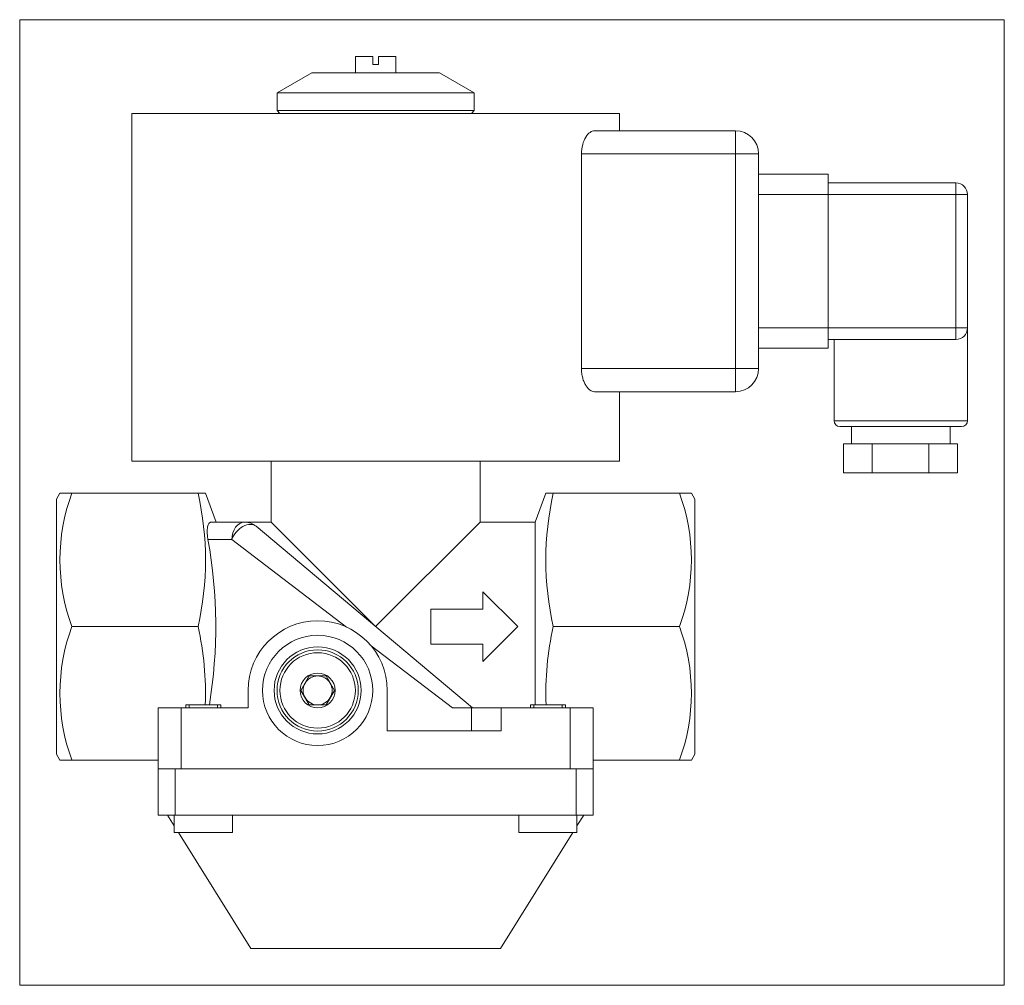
# Model space of a CAD drawing. Extents: x 2.32 to 9, y 0.94 to 7.5.
import ezdxf
from ezdxf.xclip import XClip

# ---------------------------------------------------------------- set-up
doc = ezdxf.new("R2010")
doc.units = 0
doc.header["$MEASUREMENT"] = 0
doc.header["$XCLIPFRAME"] = 2
doc.linetypes.add('HIDDEN2', pattern=[0.1875, 0.125, -0.0625])
doc.layers.get('0').update_dxf_attribs({"linetype": 'CONTINUOUS'})
for name, color, linetype in [('CEWKA_25B', 7, 'CONTINUOUS'), ('W-008_WKRĘT_M4X1', 7, 'CONTINUOUS'), ('WA_007_01_00_007', 7, 'CONTINUOUS'), ('WA_031_01_00_009', 7, 'CONTINUOUS'), ('WA_031_01_00_011', 7, 'CONTINUOUS'), ('WA_136_01_00_001', 7, 'CONTINUOUS'), ('WA_137_01_01', 7, 'CONTINUOUS'), ('Ś-008IMBUSM6X16', 7, 'CONTINUOUS')]:
    doc.layers.add(name, color=color, linetype=linetype)

# ---------------------------------------------------------------- blocks, each defined once
blk = doc.blocks.new('SE1')
at = {"layer": 'CEWKA_25B', "color": 7, "linetype": 'CONTINUOUS', "lineweight": 0}
for p, q in [((3.078, 6.8611), (6.3851, 6.8611)), ((3.078, 6.8611), (3.078, 4.4989)), ((6.3851, 6.743), (6.3851, 6.8611)), ((6.2161, 6.743), (7.1725, 6.743)), ((7.1725, 6.743), (7.1725, 6.5855)), ((7.1725, 6.5855), (6.1278, 6.5855)), ((6.1278, 5.1288), (6.1278, 6.5855)), ((7.1725, 5.1288), (7.1725, 6.5855)), ((7.33, 6.5855), (7.1725, 6.5855)), ((7.33, 6.5855), (7.33, 5.1288)), ((7.33, 6.4477), (7.8024, 6.4477)), ((7.8024, 6.4477), (7.8024, 6.3099)), ((7.8024, 6.3886), (8.6686, 6.3886)), ((8.6686, 6.3886), (8.6686, 6.3099)), ((7.8024, 6.3099), (7.33, 6.3099)), ((8.6686, 6.3099), (7.8024, 6.3099)), ((7.8024, 5.4044), (7.8024, 6.3099)), ((8.6686, 5.4044), (8.6686, 6.3099)), ((8.7473, 6.3099), (8.6686, 6.3099)), ((8.7473, 6.3099), (8.7473, 5.4044)), ((7.33, 5.4044), (7.8024, 5.4044)), ((7.8024, 5.4044), (7.8024, 5.2666)), ((7.8024, 5.4044), (8.6686, 5.4044)), ((8.7473, 5.4044), (8.6686, 5.4044)), ((8.6686, 5.4044), (8.6686, 5.3256)), ((8.7473, 4.7745), (8.7473, 5.4044)), ((8.2946, 5.3256), (7.8024, 5.3256)), ((7.8418, 5.3256), (7.8418, 4.7745)), ((8.6686, 5.3256), (8.2946, 5.3256)), ((7.8024, 5.2666), (7.33, 5.2666)), ((6.1278, 5.1288), (7.1725, 5.1288)), ((7.33, 5.1288), (7.1725, 5.1288)), ((7.1725, 5.1288), (7.1725, 4.9713)), ((7.1725, 4.9713), (6.2161, 4.9713)), ((6.3851, 4.4989), (6.3851, 4.9713)), ((7.8418, 4.7745), (8.7473, 4.7745)), ((7.8812, 4.7351), (8.7079, 4.7351)), ((7.9599, 4.7351), (7.9599, 4.617)), ((8.6292, 4.617), (8.6292, 4.7351)), ((8.0996, 4.617), (7.9064, 4.617)), ((7.9064, 4.4201), (7.9064, 4.617)), ((8.0996, 4.4201), (8.0996, 4.617)), ((8.2946, 4.617), (8.0996, 4.617)), ((8.486, 4.617), (8.2946, 4.617)), ((8.486, 4.4201), (8.486, 4.617)), ((8.5671, 4.617), (8.486, 4.617)), ((8.5671, 4.617), (8.599, 4.617)), ((8.6792, 4.617), (8.599, 4.617)), ((8.6792, 4.4201), (8.6792, 4.617)), ((3.078, 4.4989), (6.3851, 4.4989)), ((8.0996, 4.4201), (7.9064, 4.4201)), ((8.486, 4.4201), (8.0996, 4.4201)), ((8.6792, 4.4201), (8.486, 4.4201))]:
    blk.add_line(p, q, dxfattribs=at)
for centre, radius, start, end in [((7.1725, 6.5855), 0.1575, 0, 90), ((8.6686, 6.3099), 0.0787, 0, 90), ((8.6686, 5.4044), 0.0787, 270, 360), ((7.1725, 5.1288), 0.1575, 270, 360), ((7.8812, 4.7745), 0.0394, 180, 270), ((8.7079, 4.7745), 0.0394, 270, 360)]:
    blk.add_arc(centre, radius, start, end, dxfattribs=at)
for points, knots in [([(6.2161, 6.743), (6.1964, 6.743), (6.1755, 6.7282), (6.1492, 6.6859), (6.1418, 6.6691), (6.1309, 6.6295), (6.1278, 6.6079), (6.1278, 6.5855)], [0, 0, 0, 0, 0.5, 0.5, 0.75, 0.75, 1, 1, 1, 1]), ([(6.1278, 5.1288), (6.1278, 5.1176), (6.1286, 5.1067), (6.1314, 5.0853), (6.1336, 5.0748), (6.139, 5.0553), (6.1422, 5.046), (6.1496, 5.029), (6.1536, 5.0212), (6.1623, 5.0073), (6.1669, 5.001), (6.1764, 4.9904), (6.1813, 4.9859), (6.1913, 4.9787), (6.1963, 4.9759), (6.2062, 4.9722), (6.2112, 4.9713), (6.2161, 4.9713)], [0, 0, 0, 0, 0.125, 0.125, 0.25, 0.25, 0.375, 0.375, 0.5, 0.5, 0.625, 0.625, 0.75, 0.75, 0.875, 0.875, 1, 1, 1, 1])]:
    blk.add_open_spline(points, degree=3, knots=knots, dxfattribs=at)
at = {"layer": 'W-008_WKRĘT_M4X1', "color": 7, "linetype": 'CONTINUOUS', "lineweight": 0}
for p, q in [((4.5938, 7.2469), (4.5938, 7.1367)), ((4.7119, 7.2469), (4.5938, 7.2469)), ((4.7119, 7.1918), (4.7119, 7.2469)), ((4.8694, 7.2469), (4.7513, 7.2469)), ((4.7513, 7.2469), (4.7513, 7.1918)), ((4.8694, 7.1367), (4.8694, 7.2469)), ((4.7513, 7.1918), (4.7119, 7.1918))]:
    blk.add_line(p, q, dxfattribs=at)
at = {"layer": 'WA_007_01_00_007', "color": 7, "linetype": 'CONTINUOUS', "lineweight": 0}
for p, q in [((4.2985, 7.1367), (4.0623, 7.0003)), ((5.1646, 7.1367), (4.2985, 7.1367)), ((5.4009, 7.0003), (5.1646, 7.1367)), ((4.0623, 7.0003), (4.0623, 6.8808)), ((5.4009, 7.0003), (4.0623, 7.0003)), ((5.4009, 6.8808), (5.4009, 7.0003)), ((4.0623, 6.8808), (4.082, 6.8611)), ((5.4009, 6.8808), (4.0623, 6.8808)), ((5.3812, 6.8611), (5.4009, 6.8808))]:
    blk.add_line(p, q, dxfattribs=at)
at = {"layer": 'WA_031_01_00_009', "color": 7, "linetype": 'CONTINUOUS', "lineweight": 0}
for p, q in [((4.2242, 2.9437), (4.281, 3.0422)), ((4.281, 3.0422), (4.3947, 3.0422)), ((4.3947, 3.0422), (4.4515, 2.9437)), ((4.281, 2.8453), (4.2242, 2.9437)), ((4.4515, 2.9437), (4.3947, 2.8453)), ((4.3947, 2.8453), (4.281, 2.8453))]:
    blk.add_line(p, q, dxfattribs=at)
for radius in [0.2756, 0.2559, 0.1181]:
    blk.add_circle((4.3379, 2.9437), radius, dxfattribs=at)
for start, end in [(90, 150), (30, 90), (150, 210), (330, 30), (210, 270), (270, 330)]:
    blk.add_arc((4.3379, 2.9437), 0.0984, start, end, dxfattribs=at)
at = {"layer": 'WA_031_01_00_011', "color": 7, "linetype": 'CONTINUOUS', "lineweight": 0}
blk.add_circle((4.3379, 2.9437), 0.2953, dxfattribs=at)
at = {"layer": 'WA_136_01_00_001', "color": 7, "linetype": 'CONTINUOUS', "lineweight": 0}
for p, q in [((3.2552, 2.4122), (3.2552, 2.0973)), ((3.2552, 2.4122), (3.2637, 2.4122)), ((3.3615, 2.4122), (3.3707, 2.4122)), ((3.3707, 2.0973), (3.3707, 2.4122)), ((3.3707, 2.4122), (6.0924, 2.4122)), ((6.0924, 2.4122), (6.0924, 2.0973)), ((6.0924, 2.4122), (6.1016, 2.4122)), ((6.1994, 2.4122), (6.2079, 2.4122)), ((6.2079, 2.0973), (6.2079, 2.4122)), ((3.3707, 2.0973), (3.2552, 2.0973)), ((3.3193, 2.0973), (3.3655, 2.0234)), ((6.0924, 2.0973), (3.3707, 2.0973)), ((6.2079, 2.0973), (6.0924, 2.0973)), ((6.0977, 2.0234), (6.1439, 2.0973)), ((3.3931, 1.9792), (3.8851, 1.1918)), ((5.578, 1.1918), (6.07, 1.9792)), ((3.8851, 1.1918), (5.578, 1.1918))]:
    blk.add_line(p, q, dxfattribs=at)
at = {"layer": 'WA_137_01_01', "color": 7, "linetype": 'CONTINUOUS', "lineweight": 0}
for p, q in [((4.0229, 4.4989), (4.0229, 4.0855)), ((5.4402, 4.0855), (5.4402, 4.4989)), ((2.5889, 4.2823), (2.5662, 4.243)), ((2.5889, 4.2823), (2.6698, 4.2823)), ((3.5263, 4.2823), (2.6698, 4.2823)), ((3.6489, 4.0855), (3.577, 4.283)), ((5.8862, 4.283), (5.8142, 4.0855)), ((5.9368, 4.2823), (5.8881, 4.2823)), ((6.7933, 4.2823), (5.9369, 4.2823)), ((6.8969, 4.243), (6.874, 4.2827)), ((2.5662, 2.5107), (2.5662, 4.243)), ((6.8969, 2.5107), (6.8969, 4.243)), ((3.6139, 4.0855), (3.844, 4.0855)), ((4.0229, 4.0855), (3.844, 4.0855)), ((4.7316, 3.3768), (4.0229, 4.0855)), ((4.7316, 3.3768), (5.4402, 4.0855)), ((5.8142, 4.0855), (5.4402, 4.0855)), ((5.8142, 2.8453), (5.8142, 4.0855)), ((3.92, 4.0578), (5.3884, 2.8256)), ((3.7553, 3.9674), (3.5934, 3.9674)), ((4.5333, 3.3739), (3.7553, 3.9674)), ((5.4599, 3.613), (5.6961, 3.3768)), ((5.4599, 3.4949), (5.4599, 3.613)), ((5.1056, 3.4949), (5.4599, 3.4949)), ((5.1056, 3.2587), (5.1056, 3.4949)), ((3.5263, 3.3768), (2.6698, 3.3768)), ((5.6961, 3.3768), (5.4599, 3.1406)), ((6.7933, 3.3768), (5.9369, 3.3768)), ((5.252, 2.8256), (4.701, 3.2459)), ((5.4599, 3.2587), (5.1056, 3.2587)), ((5.4599, 3.1406), (5.4599, 3.2587)), ((3.8654, 2.9437), (3.8654, 2.8256)), ((4.8103, 2.6682), (4.8103, 2.9437)), ((3.4127, 2.8256), (3.2552, 2.8256)), ((3.2552, 2.8256), (3.2552, 2.4122)), ((3.8654, 2.8256), (3.4127, 2.8256)), ((3.4127, 2.8256), (3.4127, 2.4122)), ((5.252, 2.8256), (5.3812, 2.8256)), ((5.3812, 2.8256), (5.3812, 2.6682)), ((5.584, 2.8256), (5.3812, 2.8256)), ((5.584, 2.8256), (5.584, 2.6682)), ((6.0505, 2.8256), (5.584, 2.8256)), ((6.0505, 2.8256), (6.0505, 2.4122)), ((6.2079, 2.8256), (6.0505, 2.8256)), ((6.2079, 2.8256), (6.2079, 2.4122)), ((5.584, 2.6682), (4.8103, 2.6682)), ((2.5662, 2.5107), (2.5889, 2.4713)), ((6.8742, 2.4713), (6.8969, 2.5107)), ((2.6698, 2.4713), (2.5889, 2.4713)), ((3.2552, 2.4713), (2.6698, 2.4713)), ((3.4127, 2.4122), (3.2637, 2.4122)), ((6.0505, 2.4122), (3.4127, 2.4122)), ((6.1994, 2.4122), (6.0505, 2.4122)), ((6.7933, 2.4713), (6.2079, 2.4713)), ((6.7933, 2.4713), (6.8742, 2.4713))]:
    blk.add_line(p, q, dxfattribs=at)
blk.add_circle((4.3379, 2.9437), 0.374, dxfattribs=at)
for centre, radius, start, end in [((3.9042, 3.8296), 1.3148, 159.85789, 200.14211), ((1.54, 3.8296), 2.0372, 347.15885, 12.84115), ((7.9342, 3.8296), 2.048, 167.22812, 192.77188), ((5.5589, 3.8296), 1.3148, 339.85789, 20.14211), ((3.844, 3.9674), 0.1181, 50, 90), ((0.3555, 3.3781), 3.2911, 350.68009, 10.3135), ((4.3379, 2.9437), 0.4724, 0, 180), ((3.9042, 2.9241), 1.3148, 159.85789, 200.14211), ((1.5034, 2.9215), 2.0735, 357.89476, 12.68581), ((7.9667, 2.9209), 2.0804, 167.33974, 182.08127), ((5.5589, 2.9241), 1.3148, 339.85789, 20.14211)]:
    blk.add_arc(centre, radius, start, end, dxfattribs=at)
for major_axis, ratio, end_param in [((0, 0.1181), 0.751449, 1.570796), ((0.0759, 0.0905), 0.657421, 2.074899)]:
    blk.add_ellipse((3.844, 3.9674), major_axis=major_axis, ratio=ratio, start_param=0, end_param=end_param, dxfattribs=at)
for points, knots in [([(3.5772, 4.2823), (3.5772, 4.2823), (3.5749, 4.2823), (3.5665, 4.2823), (3.5567, 4.2823), (3.5479, 4.2823), (3.5378, 4.2823), (3.5301, 4.2823), (3.5263, 4.2823)], [0.5000007, 0.5000007, 0.5000007, 0.5000007, 0.6242563, 0.7489624, 0.8112398, 0.8743688, 0.9365817, 1, 1, 1, 1]), ([(5.8859, 4.2823), (5.8859, 4.2823), (5.8859, 4.2823), (5.8877, 4.2823), (5.8934, 4.2823), (5.8991, 4.2823), (5.9064, 4.2823), (5.915, 4.2823), (5.9251, 4.2823), (5.9329, 4.2823), (5.9369, 4.2823)], [0.5000009, 0.5000009, 0.5000009, 0.5000009, 0.5005487, 0.6255761, 0.687392, 0.7503139, 0.8100656, 0.8715969, 0.9349083, 1, 1, 1, 1]), ([(6.8742, 4.2823), (6.8742, 4.2823), (6.8742, 4.2823), (6.8742, 4.2823), (6.8722, 4.2823), (6.8648, 4.2823), (6.8593, 4.2823), (6.8382, 4.2823), (6.8179, 4.2823), (6.7933, 4.2823)], [0.4987611, 0.4987611, 0.4987611, 0.4987611, 0.5, 0.5, 0.625, 0.625, 0.75, 0.75, 1, 1, 1, 1]), ([(3.5934, 3.9674), (3.5926, 3.9729), (3.5908, 3.9842), (3.589, 4.0047), (3.5883, 4.0354), (3.5927, 4.0644), (3.6004, 4.079), (3.6077, 4.0847), (3.6117, 4.0852), (3.6139, 4.0855)], [0, 0, 0, 0, 0.061018, 0.125721, 0.251029, 0.500314, 0.750019, 0.868831, 1, 1, 1, 1])]:
    blk.add_open_spline(points, degree=3, knots=knots, dxfattribs=at)
at = {"layer": 'Ś-008IMBUSM6X16', "color": 7, "linetype": 'CONTINUOUS', "lineweight": 0}
for p, q in [((3.4442, 2.8453), (3.6804, 2.8453)), ((3.4442, 2.8453), (3.4442, 2.8256)), ((3.6804, 2.8256), (3.6804, 2.8453)), ((5.7827, 2.8453), (6.0189, 2.8453)), ((5.7827, 2.8453), (5.7827, 2.8256)), ((6.0189, 2.8256), (6.0189, 2.8453)), ((3.3655, 2.0973), (3.3655, 1.9792)), ((3.7592, 1.9792), (3.7592, 2.0973)), ((5.704, 2.0973), (5.704, 1.9792)), ((6.0977, 1.9792), (6.0977, 2.0973)), ((3.3655, 1.9792), (3.7592, 1.9792)), ((5.704, 1.9792), (6.0977, 1.9792))]:
    blk.add_line(p, q, dxfattribs=at)
at = {"layer": 'Ś-008IMBUSM6X16', "color": 7, "linetype": 'HIDDEN2', "lineweight": 0}
for p, q in [((3.4655, 2.8453), (3.4655, 2.8256)), ((3.6591, 2.8453), (3.6591, 2.8256)), ((5.804, 2.8453), (5.804, 2.8256)), ((5.9976, 2.8453), (5.9976, 2.8256))]:
    blk.add_line(p, q, dxfattribs=at)

msp = doc.modelspace()

# ---------------------------------------------------------------- block references
at = {"color": 0, "lineweight": 0}
ref = msp.add_blockref('SE1', (0, 0), dxfattribs=at)
XClip(ref).set_block_clipping_path([(2.3162147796, 0.9417766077), (8.9973173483, 7.4968945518)])
ref.dxf.unprotected_set("ltscale", 0)

doc.saveas('drawing.dxf')
